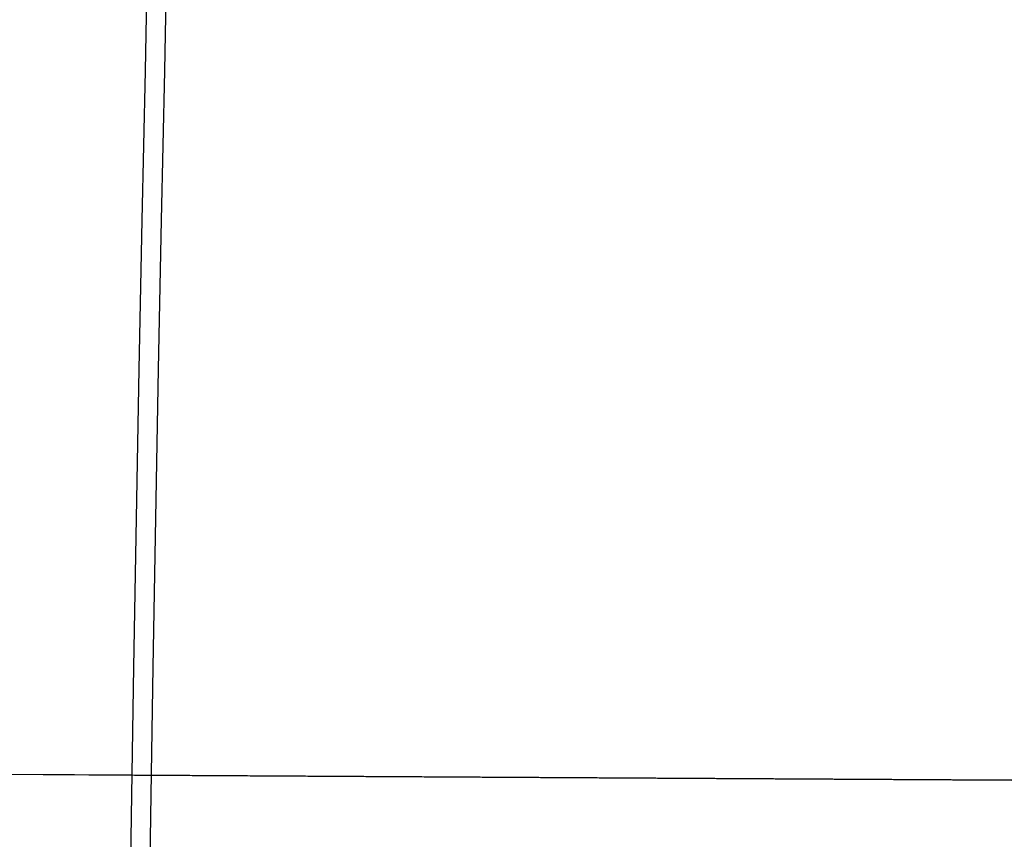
# Model space of a CAD drawing. Header units: millimetres. Extents: x -75 to 75, y 30 to 133.
# Tile 76 of 115: x -71.749 to -71.625, y 61.181 to 61.284. Entities that reach past the tile are written whole.
import ezdxf

# ---------------------------------------------------------------- set-up
doc = ezdxf.new("R2010")
doc.units = ezdxf.units.MM
doc.layers.add('PANTALLA VIDRIO', color=7, linetype='Continuous')

msp = doc.modelspace()

# ---------------------------------------------------------------- linework, layer by layer
at = {"layer": 'PANTALLA VIDRIO'}
for points, knots in [([(-33.92924, 107.5, -147.88981), (-34.00211, 107.17339, -147.88239), (-34.23674, 106.18481, -147.85854), (-34.66284, 104.60353, -147.81553), (-35.16265, 102.72925, -147.7659), (-35.65777, 100.99448, -147.71681), (-36.22804, 99.51255, -147.65959), (-36.75396, 98.40012, -147.60646), (-37.43805, 97.2694, -147.53699), (-38.17382, 96.26712, -147.46231), (-38.94795, 95.33796, -147.38388), (-39.99728, 94.17535, -147.2779), (-41.59712, 92.54446, -147.11677), (-43.82006, 90.50727, -146.89406), (-46.37243, 88.32784, -146.64), (-49.18955, 86.13732, -146.36101), (-52.1597, 84.07443, -146.06833), (-55.36644, 82.15336, -145.75394), (-58.50005, 80.39902, -145.45011), (-61.57813, 78.54694, -145.15623), (-64.18963, 76.60912, -144.91314), (-66.45498, 74.3931, -144.70874), (-68.32734, 72.00115, -144.54702), (-69.92394, 69.17142, -144.41971), (-71.29339, 65.50975, -144.32788), (-71.84272, 61.88623, -144.32368), (-71.6427, 58.6213, -144.39765), (-70.90653, 55.51387, -144.52965), (-69.01689, 51.66301, -144.80167), (-65.40161, 47.27803, -145.28193), (-60.23555, 43.2916, -145.94152), (-54.21057, 40.14126, -146.69333), (-50.04263, 38.54106, -147.20582), (-48.29106, 37.94795, -147.41983)], [4.38153, 4.38153, 4.38153, 4.38153, 5.29589, 7.186722, 9.077554, 11.125955, 12.033554, 13.016787, 14.000019, 15.065188, 16.04842, 17.113589, 19.33269, 22.430606, 25.786683, 29.142759, 32.778508, 36.134584, 39.770333, 43.406082, 47.344811, 50.61104, 54.149455, 57.68787, 61.521154, 67.065906, 69.949178, 73.072722, 78.531996, 84.446209, 91.849995, 99.870764, 105.551137, 105.551137, 105.551137, 105.551137]), ([(-33.92681, 107.5, -152.01066), (-33.99969, 107.17339, -152.01808), (-34.23431, 106.18481, -152.04192), (-34.66042, 104.60353, -152.08494), (-35.16023, 102.72925, -152.13456), (-35.65534, 100.99448, -152.18366), (-36.22561, 99.51255, -152.24087), (-36.75154, 98.40012, -152.29401), (-37.43563, 97.2694, -152.36348), (-38.17139, 96.26712, -152.43816), (-38.94552, 95.33796, -152.51659), (-39.99485, 94.17535, -152.62257), (-41.5947, 92.54446, -152.7837), (-43.81764, 90.50727, -153.00641), (-46.37001, 88.32784, -153.26047), (-49.18713, 86.13732, -153.53946), (-52.15728, 84.07443, -153.83214), (-55.36401, 82.15336, -154.14652), (-58.49762, 80.39902, -154.45036), (-61.5757, 78.54694, -154.74424), (-64.18721, 76.60912, -154.98733), (-66.45256, 74.3931, -155.19173), (-68.32491, 72.00115, -155.35345), (-69.92151, 69.17142, -155.48076), (-71.29096, 65.50975, -155.57258), (-71.84029, 61.88623, -155.57679), (-71.64028, 58.6213, -155.50282), (-70.90411, 55.51387, -155.37082), (-69.01447, 51.66301, -155.09879), (-65.39918, 47.27803, -154.61853), (-60.23312, 43.2916, -153.95895), (-54.21917, 40.14703, -153.20851), (-50.06371, 38.55009, -152.69753), (-48.32437, 37.96007, -152.485)], [4.381529, 4.381529, 4.381529, 4.381529, 5.29589, 7.186722, 9.077554, 11.125955, 12.033554, 13.016787, 14.000019, 15.065188, 16.04842, 17.113589, 19.33269, 22.430606, 25.786683, 29.142759, 32.778508, 36.134584, 39.770333, 43.406082, 47.344811, 50.61104, 54.149455, 57.68787, 61.521154, 67.065906, 69.949178, 73.072722, 78.531996, 84.446209, 91.849995, 99.870764, 105.512503, 105.512503, 105.512503, 105.512503])]:
    msp.add_open_spline(points, degree=3, knots=knots, dxfattribs=at)
for points in [[(-71.30598, 61.18665, -130.83569), (-73.37782, 61.19893, -133.02951), (-73.91278, 61.19892, -135.55001), (-72.91087, 61.18663, -138.39718)], [(-72.90751, 61.18665, -161.50708), (-73.90792, 61.19893, -164.35393), (-73.37145, 61.19892, -166.87411), (-71.29812, 61.18663, -169.06762)], [(-68.91832, 61.18665, -123.48244), (-71.20812, 61.19893, -125.44768), (-72.00362, 61.19892, -127.89845), (-71.30481, 61.18663, -130.83475)], [(-71.29866, 61.18665, -169.06901), (-71.99601, 61.19893, -172.00484), (-71.19905, 61.19892, -174.45513), (-68.90779, 61.18663, -176.4199)]]:
    msp.add_open_spline(points, degree=3, dxfattribs=at)

doc.saveas('drawing.dxf')
